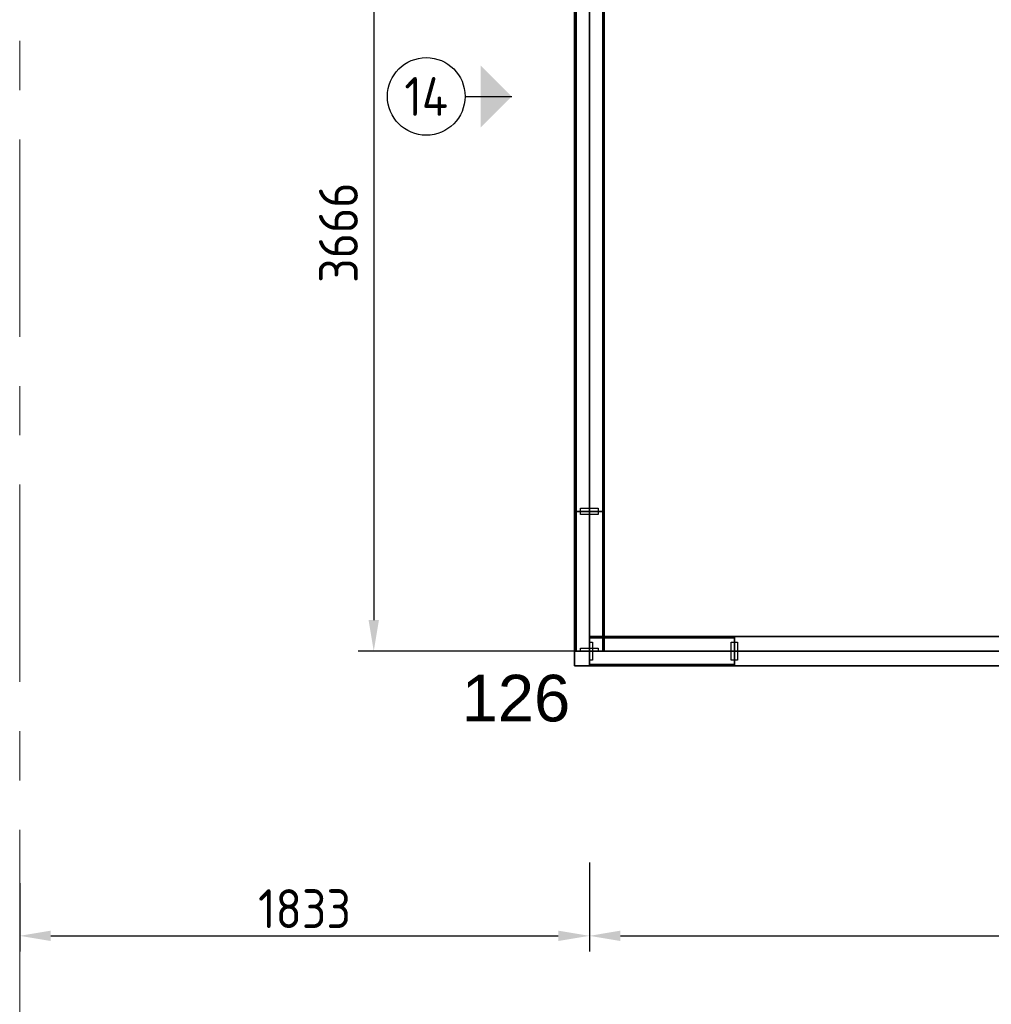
# Model space of a CAD drawing. Extents: x 3176 to 58266, y 1852 to 38199.
# Tile 228 of 256: x 48517 to 51643, y 25526 to 28695. Entities that reach past the tile are written whole.
import ezdxf
from ezdxf.enums import TextEntityAlignment as Align

# ---------------------------------------------------------------- set-up
doc = ezdxf.new("R2010")
doc.units = 0
doc.header["$LTSCALE"] = 50
doc.header["$PDSIZE"] = -5
doc.linetypes.add('HIDDEN2', pattern=[4.7625, 3.175, -1.5875])
doc.linetypes.add('Onderlegger 1e verdieping$0$stramien', pattern=[22.225, 12.7, -3.175, 3.175, -3.175])
doc.layers.get('0').update_dxf_attribs({"linetype": 'CONTINUOUS'})
doc.layers.get('DEFPOINTS').update_dxf_attribs({"linetype": 'CONTINUOUS'})
for name, color, linetype in [('AS-A38--_F----5', 2, 'CONTINUOUS'), ('AS-A38--_F---4-', 9, 'CONTINUOUS'), ('AS-I38-M_F----5_Hoekaansluitingen', 7, 'CONTINUOUS'), ('AS-I38-M_F----5_Wandmodulen', 7, 'CONTINUOUS'), ('AS-L38--', 7, 'CONTINUOUS'), ('AS-L38--_F----5', 7, 'CONTINUOUS'), ('AS-L38--_F---4-', 7, 'CONTINUOUS'), ('AS-L38--_F-23--', 3, 'CONTINUOUS'), ('AS-L38--_F1-----', 2, 'CONTINUOUS'), ('AS-L38--_F123--', 7, 'CONTINUOUS'), ('AS-L38GL_F---4-', 2, 'CONTINUOUS'), ('AS-L38GL_F123--', 3, 'CONTINUOUS'), ('AS-M38--_F123--_Wandlengte', 1, 'CONTINUOUS'), ('AS-T38--_F----5', 7, 'CONTINUOUS'), ('AS-T38--_F-23--', 7, 'CONTINUOUS'), ('IWTEKST', 2, 'CONTINUOUS')]:
    doc.layers.add(name, color=color, linetype=linetype)
doc.layers.add('AS-I38-1_F----5', color=2, linetype='CONTINUOUS', plot=False)
doc.layers.add('IWHARTWAND', color=6, linetype='CONTINUOUS', plot=False)
doc.layers.add('Onderlegger 1e verdieping$0$S-GRID', color=8, linetype='CONTINUOUS', lineweight=18)
doc.styles.get("Standard").update_dxf_attribs({"font": 'isocp.shx'})
doc.dimstyles.new('CWall_F2_Wandlengte', dxfattribs={"dimscale": 50, "dimtxt": 2.5, "dimasz": 2, "dimexe": 1, "dimexo": 1, "dimgap": 0.5, "dimtad": 1, "dimdec": 0, "dimdsep": 46, "dimtxsty": 'Standard', "dimcen": 2.5, "dimclrt": 2, "dimadec": 0, "dimazin": 0, "dimtfac": 1, "dimtdec": 0, "dimtix": 1, "dimtmove": 2, "dimatfit": 0, "dimfxl": 0, "dimtolj": 1, "dimtzin": 0, "dimarcsym": 0})
pattern_1 = [(60, (160, 370), (-43300, 25000), [300, -50000]), (60, (230, 444), (-43300, 25000), [100, -50000]), (60, (187, 470), (-43300, 25000), [100, -50000]), (150, (320, 450), (-25000, -43300), [200, -50000])]
pattern_2 = [(60, (160, 1230), (-43300, 25000), [300, -50000]), (60, (230, 1304), (-43300, 25000), [100, -50000]), (60, (187, 1330), (-43300, 25000), [100, -50000]), (150, (320, 1310), (-25000, -43300), [200, -50000])]
pattern_3 = [(0, (233.25, 1360), (29.766, 59.531), [0, -59.531])]
pattern_4 = [(60, (160, 2090), (-43300, 25000), [300, -50000]), (60, (230, 2164), (-43300, 25000), [100, -50000]), (60, (187, 2190), (-43300, 25000), [100, -50000]), (150, (320, 2170), (-25000, -43300), [200, -50000])]
pattern_5 = [(0, (683.25, 1360), (31.75, 31.75), [15.875, -47.625]), (90, (691.188, 1352.062), (-31.75, 31.75), [15.875, -47.625])]
pattern_6 = [(60, (150, 2090), (-43300, 25000), [300, -50000]), (60, (220, 2164), (-43300, 25000), [100, -50000]), (60, (180, 2190), (-43300, 25000), [100, -50000]), (150, (310, 2170), (-25000, -43300), [200, -50000])]
pattern_7 = [(0, (225, 1360), (29.766, 59.531), [0, -59.531])]
pattern_8 = [(60, (150, 1230), (-43300, 25000), [300, -50000]), (60, (220, 1304), (-43300, 25000), [100, -50000]), (60, (180, 1330), (-43300, 25000), [100, -50000]), (150, (310, 1310), (-25000, -43300), [200, -50000])]
pattern_9 = [(60, (150, 370), (-43300, 25000), [300, -50000]), (60, (220, 444), (-43300, 25000), [100, -50000]), (60, (180, 470), (-43300, 25000), [100, -50000]), (150, (310, 450), (-25000, -43300), [200, -50000])]
pattern_10 = [(60, (793, 2090), (-43300, 25000), [300, -50000]), (60, (865, 2164), (-43300, 25000), [100, -50000]), (60, (820, 2190), (-43300, 25000), [100, -50000]), (150, (955, 2170), (-25000, -43300), [200, -50000])]
pattern_11 = [(0, (868.25, 1360), (29.7656, 59.5312), [0, -59.5312])]
pattern_12 = [(60, (793, 1230), (-43300, 25000), [300, -50000]), (60, (865, 1304), (-43300, 25000), [100, -50000]), (60, (820, 1330), (-43300, 25000), [100, -50000]), (150, (955, 1310), (-25000, -43300), [200, -50000])]
pattern_13 = [(60, (793, 370), (-43300, 25000), [300, -50000]), (60, (865, 444), (-43300, 25000), [100, -50000]), (60, (820, 470), (-43300, 25000), [100, -50000]), (150, (955, 450), (-25000, -43300), [200, -50000])]

# ---------------------------------------------------------------- blocks, each defined once
blk = doc.blocks.new('Onderlegger 1e verdieping')
at = {"layer": 'Onderlegger 1e verdieping$0$S-GRID', "linetype": 'Onderlegger 1e verdieping$0$stramien'}
blk.add_line((48516.6, 37199.4), (48516.6, 1851.9), dxfattribs=at)
blk = doc.blocks.new('QHK-3---_CTA01')
at = {"layer": 'AS-L38--_F----5', "linetype": 'HIDDEN2'}
blk.add_line((0, 0), (0, 0, 2700), dxfattribs=at)
at = {"layer": 'AS-L38--_F---4-'}
blk.add_line((-47.5, 47.5), (-47.5, 47.5, 2700), dxfattribs=at)
for points, invisible_edges in [([(0, 47.5, 2700), (0, -47.5, 2700), (47.5, -47.5, 2700), (-47.5, 47.5, 2700)], 4), ([(47.5, -47.5, 2700), (-47.5, 47.5, 2700), (-47.5, 0, 2700), (47.5, 0, 2700)], 1), ([(47.5, 0), (47.5, 0, 60), (47.5, -47.5, 60), (47.5, -47.5)], 1), ([(47.5, 0, 2660), (47.5, 0, 2700), (47.5, -47.5, 2700), (47.5, -47.5, 2660)], 1), ([(47.5, -47.5), (47.5, -47.5, 60), (0, -47.5, 60), (0, -47.5)], 4), ([(47.5, -47.5, 2660), (47.5, -47.5, 2700), (0, -47.5, 2700), (0, -47.5, 2660)], 4)]:
    blk.add_3dface(points, dxfattribs=dict(at, invisible_edges=invisible_edges))
for points in [[(47.5, 0, 60), (47.5, 0, 2660), (47.5, -47.5, 2660), (47.5, -47.5, 60)], [(47.5, -47.5, 60), (47.5, -47.5, 2660), (0, -47.5, 2660), (0, -47.5, 60)]]:
    blk.add_3dface(points, dxfattribs=at)
at = {"layer": 'AS-L38--_F123--'}
blk.add_lwpolyline([(0, -47.5), (47.5, -47.5), (47.5, 0)], dxfattribs=at)
at = {"layer": 'DEFPOINTS'}
blk.add_point((0, 0, 2700), dxfattribs=at)
at = {"layer": 'AS-I38-M_F----5_Hoekaansluitingen', "extrusion": (1, -6.12303e-17, 0)}
blk.add_text('D126', height=125, rotation=90, dxfattribs=at).set_placement((0, 2750), align=Align.MIDDLE_LEFT)
at = {"layer": 'AS-I38-M_F----5_Hoekaansluitingen', "extrusion": (0, -1, 0)}
blk.add_text('D126', height=125, rotation=90, dxfattribs=at).set_placement((0, 2750), align=Align.MIDDLE_LEFT)
blk = doc.blocks.new('WandNr2-_CTA01')
at = {"layer": 'AS-T38--_F-23--', "color": 0, "linetype": 'ByBlock'}
blk.add_line((0, -5), (0, -2), dxfattribs=at)
blk.add_circle((0, -7.5), 2.5, dxfattribs=at)
blk.add_solid([(0, -2), (2, -4), (-2, -4)], dxfattribs=at)
blk.add_attdef('WANDNR', text='', height=2.5, dxfattribs=at).set_placement((0, -7.5), align=Align.MIDDLE)
blk = doc.blocks.new('WandNr5o_CTA01')
at = {"layer": 'AS-T38--_F----5', "color": 0, "linetype": 'ByBlock'}
blk.add_circle((0, -18), 2.5, dxfattribs=at)
blk.add_attdef('WANDNR', text='', height=2.5, dxfattribs=at).set_placement((0, -18), align=Align.MIDDLE)
blk = doc.blocks.new('BvnAans-_CTA01')
at = {"layer": 'AS-L38--_F----5', "color": 0, "invisible_edges": 10}
blk.add_3dface([(0, 0), (1, 0), (1, 0, 1), (0, 0, 1)], dxfattribs=at)
at = {"layer": 'AS-L38--_F---4-', "invisible_edges": 10}
for points in [[(0, 0.5), (1, 0.5), (1, 0.5, 1), (0, 0.5, 1)], [(0, -0.5), (1, -0.5), (1, -0.5, 1), (0, -0.5, 1)]]:
    blk.add_3dface(points, dxfattribs=at)
at = {"layer": 'AS-L38--_F---4-'}
blk.add_3dface([(0, -0.5, 1), (0, 0.5, 1), (1, 0.5, 1), (1, -0.5, 1)], dxfattribs=at)
blk = doc.blocks.new('OndrAans_CTA01')
at = {"layer": 'AS-L38--_F----5', "color": 0, "invisible_edges": 10}
blk.add_3dface([(0, 0), (1, 0), (1, 0, 1), (0, 0, 1)], dxfattribs=at)
at = {"layer": 'AS-L38--_F---4-', "invisible_edges": 10}
for points in [[(0, 0.5), (1, 0.5), (1, 0.5, 1), (0, 0.5, 1)], [(0, -0.5), (1, -0.5), (1, -0.5, 1), (0, -0.5, 1)]]:
    blk.add_3dface(points, dxfattribs=at)
at = {"layer": 'AS-L38--_F123--', "color": 0}
blk.add_3dface([(0, -0.5), (1, -0.5), (1, 0.5), (0, 0.5)], dxfattribs=at)
blk = doc.blocks.new('Q0WDSTL-_CTA01')
at = {"layer": 'AS-L38--_F-23--'}
for p, q in [((0, 0.3), (0, 0.5)), ((0, -0.3), (0, -0.5))]:
    blk.add_line(p, q, dxfattribs=at)
at = {"layer": 'AS-L38--_F-23--', "color": 1}
blk.add_lwpolyline([(0, 0.3), (1, 0.3), (1, -0.3), (0, -0.3)], dxfattribs=at)
at = {"layer": 'AS-L38--_F1-----'}
blk.add_lwpolyline([(0, 0.5), (0, -0.5)], dxfattribs=at)
blk = doc.blocks.new('QPGLAS--_CTA01')
at = {"layer": 'AS-L38--_F----5', "color": 0}
blk.add_3dface([(0, 0), (1, 0), (1, 0, 1), (0, 0, 1)], dxfattribs=at)
at = {"layer": 'AS-L38GL_F123--'}
blk.add_line((0, 0), (1, 0), dxfattribs=at)
at = {"layer": 'AS-L38GL_F---4-'}
mesh = blk.add_polymesh((6, 3), dxfattribs=at)
for k, corner in enumerate([(1, -0.45, 1), (1, -0.45), (1, -0.45), (0, -0.45, 1), (0, -0.45), (0, -0.45), (0, 0.45, 1), (0, 0.45), (0, -0.45), (1, 0.45, 1), (1, 0.45), (1, -0.45), (1, 0.45, 1), (1, 0.45, 1), (1, -0.45, 1), (0, 0.45, 1), (0, 0.45, 1), (0, -0.45, 1)]):
    mesh.set_mesh_vertex(divmod(k, 3), corner)
blk = doc.blocks.new('O4------_CTA01')
blk.add_blockref('QPGLAS--_CTA01', (0, 0))
blk = doc.blocks.new('QWND100-_CTA01')
at = {"layer": 'AS-A38--_F----5', "extrusion": (0, -1, 0)}
h = blk.add_hatch(dxfattribs=at)
h.set_pattern_fill('GLAS2', color=256, scale=50, angle=60, style=0, pattern_type=2)
h.set_pattern_definition(pattern_1)
h.paths.add_polyline_path([(0, 60), (466.5, 60), (466.5, 940), (0, 940)])
h = blk.add_hatch(dxfattribs=at)
h.set_pattern_fill('GLAS2', color=256, scale=50, angle=60, style=0, pattern_type=2)
h.set_pattern_definition(pattern_2)
h.paths.add_polyline_path([(0, 940), (466.5, 940), (466.5, 1780), (0, 1780)])
h = blk.add_hatch(dxfattribs=at)
h.set_pattern_fill('GLAS2', color=256, scale=50, angle=60, style=0, pattern_type=2)
h.set_pattern_definition(pattern_4)
h.paths.add_polyline_path([(0, 1780), (466.5, 1780), (466.5, 2660), (0, 2660)])
h = blk.add_hatch(dxfattribs=at)
h.set_pattern_fill('DOTS', color=256, scale=37.5, style=0)
h.set_pattern_definition(pattern_3)
h.paths.add_polyline_path([(10, 950), (456.5, 950), (456.5, 1770), (10, 1770)])
at = {"layer": 'AS-A38--_F---4-', "extrusion": (0, -1, 0)}
h = blk.add_hatch(dxfattribs=at)
h.set_pattern_fill('GLAS2', color=256, scale=50, angle=60, style=0, pattern_type=2)
h.set_pattern_definition(pattern_4)
h.paths.add_polyline_path([(0, 1780), (466.5, 1780), (466.5, 2660), (0, 2660)])
h = blk.add_hatch(dxfattribs=at)
h.set_pattern_fill('GLAS2', color=256, scale=50, angle=60, style=0, pattern_type=2)
h.set_pattern_definition(pattern_2)
h.paths.add_polyline_path([(0, 940), (466.5, 940), (466.5, 1780), (0, 1780)])
h = blk.add_hatch(dxfattribs=at)
h.set_pattern_fill('GLAS2', color=256, scale=50, angle=60, style=0, pattern_type=2)
h.set_pattern_definition(pattern_1)
h.paths.add_polyline_path([(0, 60), (466.5, 60), (466.5, 940), (0, 940)])
h = blk.add_hatch(dxfattribs=at)
h.set_pattern_fill('DOTS', color=256, scale=37.5, style=0)
h.set_pattern_definition(pattern_3)
h.paths.add_polyline_path([(10, 950), (456.5, 950), (456.5, 1770), (10, 1770)])
h = blk.add_hatch(dxfattribs=at)
h.set_pattern_fill('GLAS2', color=256, scale=50, angle=60, style=0, pattern_type=2)
h.set_pattern_definition(pattern_4)
h.paths.add_polyline_path([(0, 1780), (466.5, 1780), (466.5, 2660), (0, 2660)])
h = blk.add_hatch(dxfattribs=at)
h.set_pattern_fill('GLAS2', color=256, scale=50, angle=60, style=0, pattern_type=2)
h.set_pattern_definition(pattern_2)
h.paths.add_polyline_path([(0, 940), (466.5, 940), (466.5, 1780), (0, 1780)])
h = blk.add_hatch(dxfattribs=at)
h.set_pattern_fill('GLAS2', color=256, scale=50, angle=60, style=0, pattern_type=2)
h.set_pattern_definition(pattern_1)
h.paths.add_polyline_path([(0, 60), (466.5, 60), (466.5, 940), (0, 940)])
h = blk.add_hatch(dxfattribs=at)
h.set_pattern_fill('DOTS', color=256, scale=37.5, style=0)
h.set_pattern_definition(pattern_3)
h.paths.add_polyline_path([(10, 950), (456.5, 950), (456.5, 1770), (10, 1770)])
at = {"layer": 'DEFPOINTS'}
blk.add_point((0, 0, 2700), dxfattribs=at)
at = {"layer": 'AS-L38--', "yscale": 95}
for name, p, xscale, zscale in [('BvnAans-_CTA01', (0, 0, 2660), 466.5, 40), ('OndrAans_CTA01', (0, 0), 466.5, 60), ('Q0WDSTL-_CTA01', (0, 0), 10, 10), ('O4------_CTA01', (0, 0, 1780), 466.5, 880), ('O4------_CTA01', (0, 0, 940), 466.5, 840), ('O4------_CTA01', (0, 0, 60), 466.5, 880)]:
    blk.add_blockref(name, p, dxfattribs=dict(at, xscale=xscale, zscale=zscale))
at = {"layer": 'AS-L38--', "xscale": 10, "yscale": 95, "zscale": 10, "rotation": 180}
blk.add_blockref('Q0WDSTL-_CTA01', (466.5, 0), dxfattribs=at)
at = {"layer": 'AS-I38-1_F----5', "extrusion": (0, -1, 0)}
blk.add_text('1', height=90, dxfattribs=at).set_placement((40, 130))
at = {"layer": 'AS-I38-M_F----5_Wandmodulen', "extrusion": (0, -1, 0)}
blk.add_text('GH', height=125, rotation=90, dxfattribs=at).set_placement((233.2, 2750), align=Align.MIDDLE_LEFT)
blk = doc.blocks.new('D1------_CTA01')
at = {"layer": 'AS-L38--_F----5', "color": 0}
blk.add_3dface([(0, 0), (1, 0), (1, 0, 1), (0, 0, 1)], dxfattribs=at)
at = {"layer": 'AS-L38--_F---4-'}
for points in [[(0, 0.5), (1, 0.5), (1, 0.5, 1), (0, 0.5, 1)], [(0, -0.5), (1, -0.5), (1, -0.5, 1), (0, -0.5, 1)]]:
    blk.add_3dface(points, dxfattribs=at)
blk = doc.blocks.new('QWND46--_CTA01')
at = {"layer": 'AS-A38--_F----5', "extrusion": (0, -1, 0)}
h = blk.add_hatch(dxfattribs=at)
h.set_pattern_fill('CROSS', color=256, scale=5, style=0)
h.set_pattern_definition(pattern_5)
h.paths.add_polyline_path([(0, 940), (1366.5, 940), (1366.5, 1780), (0, 1780)])
at = {"layer": 'AS-A38--_F---4-', "extrusion": (0, -1, 0)}
h = blk.add_hatch(dxfattribs=at)
h.set_pattern_fill('CROSS', color=256, scale=5, style=0)
h.set_pattern_definition(pattern_5)
h.paths.add_polyline_path([(0, 940), (1366.5, 940), (1366.5, 1780), (0, 1780)])
h = blk.add_hatch(dxfattribs=at)
h.set_pattern_fill('CROSS', color=256, scale=5, style=0)
h.set_pattern_definition(pattern_5)
h.paths.add_polyline_path([(0, 940), (1366.5, 940), (1366.5, 1780), (0, 1780)])
at = {"layer": 'DEFPOINTS'}
blk.add_point((0, 0, 2700), dxfattribs=at)
at = {"layer": 'AS-L38--', "yscale": 95}
for name, p, xscale, zscale in [('BvnAans-_CTA01', (0, 0, 2660), 1366.5, 40), ('OndrAans_CTA01', (0, 0), 1366.5, 60), ('Q0WDSTL-_CTA01', (0, 0), 10, 10), ('D1------_CTA01', (0, 0, 1780), 1366.5, 880), ('D1------_CTA01', (0, 0, 940), 1366.5, 840), ('D1------_CTA01', (0, 0, 60), 1366.5, 880)]:
    blk.add_blockref(name, p, dxfattribs=dict(at, xscale=xscale, zscale=zscale))
at = {"layer": 'AS-L38--', "xscale": 10, "yscale": 95, "zscale": 10, "rotation": 180}
blk.add_blockref('Q0WDSTL-_CTA01', (1366.5, 0), dxfattribs=at)
at = {"layer": 'AS-I38-1_F----5', "extrusion": (0, -1, 0)}
blk.add_text('2', height=90, dxfattribs=at).set_placement((40, 130))
at = {"layer": 'AS-I38-M_F----5_Wandmodulen', "extrusion": (0, -1, 0)}
blk.add_text('AH-Z1', height=125, rotation=90, dxfattribs=at).set_placement((683.25, 2750), align=Align.MIDDLE_LEFT)
blk = doc.blocks.new('*D256')
at = {"layer": 'AS-M38--_F123--_Wandlengte', "color": 0, "lineweight": -2}
for p, q in [((50299.6, 30328.2), (49605.8, 30328.2)), ((49655.8, 30228.2), (49655.8, 26762.2)), ((50299.6, 26662.2), (49605.8, 26662.2))]:
    blk.add_line(p, q, dxfattribs=at)
at = {"layer": 'AS-M38--_F123--_Wandlengte', "color": 0}
for points in [[(49639.1, 30228.2), (49672.5, 30228.2), (49655.8, 30328.2)], [(49639.1, 26762.2), (49672.5, 26762.2), (49655.8, 26662.2)]]:
    blk.add_solid(points, dxfattribs=at)
at = {"layer": 'DEFPOINTS', "color": 0}
for p in [(50349.6, 30328.2), (49655.8, 26662.2), (50349.6, 26662.2)]:
    blk.add_point(p, dxfattribs=at)
at = {"layer": 'AS-M38--_F123--_Wandlengte', "color": 2, "insert": (49542.2, 28009.1), "char_height": 125, "attachment_point": 5, "rotation": 90}
blk.add_mtext('\\A1;3666', dxfattribs=at)
blk = doc.blocks.new('QWND42--_CTA01')
at = {"layer": 'AS-A38--_F----5', "extrusion": (0, -1, 0)}
h = blk.add_hatch(dxfattribs=at)
h.set_pattern_fill('GLAS2', color=256, scale=50, angle=60, style=0, pattern_type=2)
h.set_pattern_definition(pattern_6)
h.paths.add_polyline_path([(0, 1780), (450, 1780), (450, 2660), (0, 2660)])
h = blk.add_hatch(dxfattribs=at)
h.set_pattern_fill('GLAS2', color=256, scale=50, angle=60, style=0, pattern_type=2)
h.set_pattern_definition(pattern_8)
h.paths.add_polyline_path([(0, 940), (450, 940), (450, 1780), (0, 1780)])
h = blk.add_hatch(dxfattribs=at)
h.set_pattern_fill('GLAS2', color=256, scale=50, angle=60, style=0, pattern_type=2)
h.set_pattern_definition(pattern_9)
h.paths.add_polyline_path([(0, 60), (450, 60), (450, 940), (0, 940)])
h = blk.add_hatch(dxfattribs=at)
h.set_pattern_fill('DOTS', color=256, scale=37.5, style=0)
h.set_pattern_definition(pattern_7)
h.paths.add_polyline_path([(10, 950), (440, 950), (440, 1770), (10, 1770)])
at = {"layer": 'AS-A38--_F---4-', "extrusion": (0, -1, 0)}
h = blk.add_hatch(dxfattribs=at)
h.set_pattern_fill('GLAS2', color=256, scale=50, angle=60, style=0, pattern_type=2)
h.set_pattern_definition(pattern_6)
h.paths.add_polyline_path([(0, 1780), (450, 1780), (450, 2660), (0, 2660)])
h = blk.add_hatch(dxfattribs=at)
h.set_pattern_fill('GLAS2', color=256, scale=50, angle=60, style=0, pattern_type=2)
h.set_pattern_definition(pattern_8)
h.paths.add_polyline_path([(0, 940), (450, 940), (450, 1780), (0, 1780)])
h = blk.add_hatch(dxfattribs=at)
h.set_pattern_fill('GLAS2', color=256, scale=50, angle=60, style=0, pattern_type=2)
h.set_pattern_definition(pattern_9)
h.paths.add_polyline_path([(0, 60), (450, 60), (450, 940), (0, 940)])
h = blk.add_hatch(dxfattribs=at)
h.set_pattern_fill('DOTS', color=256, scale=37.5, style=0)
h.set_pattern_definition(pattern_7)
h.paths.add_polyline_path([(10, 950), (440, 950), (440, 1770), (10, 1770)])
h = blk.add_hatch(dxfattribs=at)
h.set_pattern_fill('GLAS2', color=256, scale=50, angle=60, style=0, pattern_type=2)
h.set_pattern_definition(pattern_6)
h.paths.add_polyline_path([(0, 1780), (450, 1780), (450, 2660), (0, 2660)])
h = blk.add_hatch(dxfattribs=at)
h.set_pattern_fill('GLAS2', color=256, scale=50, angle=60, style=0, pattern_type=2)
h.set_pattern_definition(pattern_8)
h.paths.add_polyline_path([(0, 940), (450, 940), (450, 1780), (0, 1780)])
h = blk.add_hatch(dxfattribs=at)
h.set_pattern_fill('GLAS2', color=256, scale=50, angle=60, style=0, pattern_type=2)
h.set_pattern_definition(pattern_9)
h.paths.add_polyline_path([(0, 60), (450, 60), (450, 940), (0, 940)])
h = blk.add_hatch(dxfattribs=at)
h.set_pattern_fill('DOTS', color=256, scale=37.5, style=0)
h.set_pattern_definition(pattern_7)
h.paths.add_polyline_path([(10, 950), (440, 950), (440, 1770), (10, 1770)])
at = {"layer": 'DEFPOINTS'}
blk.add_point((0, 0, 2700), dxfattribs=at)
at = {"layer": 'AS-L38--', "yscale": 95}
for name, p, xscale, zscale in [('BvnAans-_CTA01', (0, 0, 2660), 450, 40), ('OndrAans_CTA01', (0, 0), 450, 60), ('Q0WDSTL-_CTA01', (0, 0), 10, 10), ('O4------_CTA01', (0, 0, 940), 450, 840), ('O4------_CTA01', (0, 0, 1780), 450, 880), ('O4------_CTA01', (0, 0, 60), 450, 880)]:
    blk.add_blockref(name, p, dxfattribs=dict(at, xscale=xscale, zscale=zscale))
at = {"layer": 'AS-L38--', "xscale": 10, "yscale": 95, "zscale": 10, "rotation": 180}
blk.add_blockref('Q0WDSTL-_CTA01', (450, 0), dxfattribs=at)
at = {"layer": 'AS-I38-1_F----5', "extrusion": (0, -1, 0)}
blk.add_text('98', height=90, dxfattribs=at).set_placement((40, 130))
at = {"layer": 'AS-I38-M_F----5_Wandmodulen', "extrusion": (0, -1, 0)}
blk.add_text('GH', height=125, rotation=90, dxfattribs=at).set_placement((225, 2750), align=Align.MIDDLE_LEFT)
blk = doc.blocks.new('QWND44--_CTA01')
at = {"layer": 'AS-A38--_F----5', "extrusion": (0, -1, 0)}
h = blk.add_hatch(dxfattribs=at)
h.set_pattern_fill('GLAS2', color=256, scale=50, angle=60, style=0, pattern_type=2)
h.set_pattern_definition(pattern_10)
h.paths.add_polyline_path([(0, 1780), (1736.5, 1780), (1736.5, 2660), (0, 2660)])
h = blk.add_hatch(dxfattribs=at)
h.set_pattern_fill('GLAS2', color=256, scale=50, angle=60, style=0, pattern_type=2)
h.set_pattern_definition(pattern_12)
h.paths.add_polyline_path([(0, 940), (1736.5, 940), (1736.5, 1780), (0, 1780)])
h = blk.add_hatch(dxfattribs=at)
h.set_pattern_fill('GLAS2', color=256, scale=50, angle=60, style=0, pattern_type=2)
h.set_pattern_definition(pattern_13)
h.paths.add_polyline_path([(0, 60), (1736.5, 60), (1736.5, 940), (0, 940)])
h = blk.add_hatch(dxfattribs=at)
h.set_pattern_fill('DOTS', color=256, scale=37.5, style=0)
h.set_pattern_definition(pattern_11)
h.paths.add_polyline_path([(10, 950), (1726.5, 950), (1726.5, 1770), (10, 1770)])
at = {"layer": 'AS-A38--_F---4-', "extrusion": (0, -1, 0)}
h = blk.add_hatch(dxfattribs=at)
h.set_pattern_fill('GLAS2', color=256, scale=50, angle=60, style=0, pattern_type=2)
h.set_pattern_definition(pattern_10)
h.paths.add_polyline_path([(0, 1780), (1736.5, 1780), (1736.5, 2660), (0, 2660)])
h = blk.add_hatch(dxfattribs=at)
h.set_pattern_fill('GLAS2', color=256, scale=50, angle=60, style=0, pattern_type=2)
h.set_pattern_definition(pattern_12)
h.paths.add_polyline_path([(0, 940), (1736.5, 940), (1736.5, 1780), (0, 1780)])
h = blk.add_hatch(dxfattribs=at)
h.set_pattern_fill('GLAS2', color=256, scale=50, angle=60, style=0, pattern_type=2)
h.set_pattern_definition(pattern_13)
h.paths.add_polyline_path([(0, 60), (1736.5, 60), (1736.5, 940), (0, 940)])
h = blk.add_hatch(dxfattribs=at)
h.set_pattern_fill('DOTS', color=256, scale=37.5, style=0)
h.set_pattern_definition(pattern_11)
h.paths.add_polyline_path([(10, 950), (1726.5, 950), (1726.5, 1770), (10, 1770)])
h = blk.add_hatch(dxfattribs=at)
h.set_pattern_fill('GLAS2', color=256, scale=50, angle=60, style=0, pattern_type=2)
h.set_pattern_definition(pattern_10)
h.paths.add_polyline_path([(0, 1780), (1736.5, 1780), (1736.5, 2660), (0, 2660)])
h = blk.add_hatch(dxfattribs=at)
h.set_pattern_fill('GLAS2', color=256, scale=50, angle=60, style=0, pattern_type=2)
h.set_pattern_definition(pattern_12)
h.paths.add_polyline_path([(0, 940), (1736.5, 940), (1736.5, 1780), (0, 1780)])
h = blk.add_hatch(dxfattribs=at)
h.set_pattern_fill('GLAS2', color=256, scale=50, angle=60, style=0, pattern_type=2)
h.set_pattern_definition(pattern_13)
h.paths.add_polyline_path([(0, 60), (1736.5, 60), (1736.5, 940), (0, 940)])
h = blk.add_hatch(dxfattribs=at)
h.set_pattern_fill('DOTS', color=256, scale=37.5, style=0)
h.set_pattern_definition(pattern_11)
h.paths.add_polyline_path([(10, 950), (1726.5, 950), (1726.5, 1770), (10, 1770)])
at = {"layer": 'DEFPOINTS'}
blk.add_point((0, 0, 2700), dxfattribs=at)
at = {"layer": 'AS-L38--', "yscale": 95}
for name, p, xscale, zscale in [('BvnAans-_CTA01', (0, 0, 2660), 1736.5, 40), ('OndrAans_CTA01', (0, 0), 1736.5, 60), ('Q0WDSTL-_CTA01', (0, 0), 10, 10), ('O4------_CTA01', (0, 0, 940), 1736.5, 840), ('O4------_CTA01', (0, 0, 1780), 1736.5, 880), ('O4------_CTA01', (0, 0, 60), 1736.5, 880)]:
    blk.add_blockref(name, p, dxfattribs=dict(at, xscale=xscale, zscale=zscale))
at = {"layer": 'AS-L38--', "xscale": 10, "yscale": 95, "zscale": 10, "rotation": 180}
blk.add_blockref('Q0WDSTL-_CTA01', (1736.5, 0), dxfattribs=at)
at = {"layer": 'AS-I38-1_F----5', "extrusion": (0, -1, 0)}
blk.add_text('3', height=90, dxfattribs=at).set_placement((40, 130))
at = {"layer": 'AS-I38-M_F----5_Wandmodulen', "extrusion": (0, -1, 0)}
blk.add_text('GH', height=125, rotation=90, dxfattribs=at).set_placement((868.2, 2750), align=Align.MIDDLE_LEFT)
blk = doc.blocks.new('*D352')
at = {"layer": 'AS-M38--_F123--_Wandlengte', "color": 0, "lineweight": -2}
for p, q in [((50349.6, 25981.7), (50349.6, 25695.9)), ((48516.6, 25915), (48516.6, 25695.9)), ((48616.6, 25745.9), (50249.6, 25745.9))]:
    blk.add_line(p, q, dxfattribs=at)
at = {"layer": 'AS-M38--_F123--_Wandlengte', "color": 0}
for points in [[(48616.6, 25762.6), (48616.6, 25729.3), (48516.6, 25745.9)], [(50249.6, 25762.6), (50249.6, 25729.3), (50349.6, 25745.9)]]:
    blk.add_solid(points, dxfattribs=at)
at = {"layer": 'DEFPOINTS', "color": 0}
for p in [(50349.6, 26031.7), (48516.6, 25965), (50349.6, 25745.9)]:
    blk.add_point(p, dxfattribs=at)
at = {"layer": 'AS-M38--_F123--_Wandlengte', "color": 2, "insert": (49433.1, 25833.4), "char_height": 125, "attachment_point": 5}
blk.add_mtext('\\A1;1833', dxfattribs=at)
blk = doc.blocks.new('*D353')
at = {"layer": 'AS-M38--_F123--_Wandlengte', "color": 0, "lineweight": -2}
for p, q in [((53862.6, 26564.7), (53862.6, 25695.9)), ((50349.6, 25981.7), (50349.6, 25695.9)), ((50449.6, 25745.9), (53762.6, 25745.9))]:
    blk.add_line(p, q, dxfattribs=at)
at = {"layer": 'AS-M38--_F123--_Wandlengte', "color": 0}
for points in [[(50449.6, 25762.6), (50449.6, 25729.3), (50349.6, 25745.9)], [(53762.6, 25762.6), (53762.6, 25729.3), (53862.6, 25745.9)]]:
    blk.add_solid(points, dxfattribs=at)
at = {"layer": 'DEFPOINTS', "color": 0}
for p in [(53862.6, 26614.7), (50349.6, 26031.7), (53862.6, 25745.9)]:
    blk.add_point(p, dxfattribs=at)
at = {"layer": 'AS-M38--_F123--_Wandlengte', "color": 2, "insert": (52106.1, 25833.4), "char_height": 125, "attachment_point": 5}
blk.add_mtext('\\A1;3513', dxfattribs=at)

msp = doc.modelspace()

# ---------------------------------------------------------------- linework, layer by layer
at = {"layer": 'IWHARTWAND'}
for p, q in [((50349.6, 30328.2), (50349.6, 26662.2)), ((50349.6, 26662.2), (53806.6, 26662.2))]:
    msp.add_line(p, q, dxfattribs=at)

# ---------------------------------------------------------------- block references
msp.add_blockref('Onderlegger 1e verdieping', (0, 0))
at = {"layer": 'AS-L38--'}
for name, p, rotation in [('QWND44--_CTA01', (50349.6, 28848.7), 270), ('QWND42--_CTA01', (50349.6, 27112.2), 270), ('QHK-3---_CTA01', (50349.6, 26662.2), 270.0000000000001)]:
    msp.add_blockref(name, p, dxfattribs=dict(at, rotation=rotation))
ref = msp.add_blockref('WandNr2-_CTA01', (50199.6, 28447.7), dxfattribs=dict(at, xscale=50, yscale=50, zscale=50, rotation=270))
ref.add_attrib('WANDNR', '14', dxfattribs={"layer": 'AS-T38--_F-23--', "color": 0, "linetype": 'ByBlock', "height": 125}).set_placement((49824.6, 28447.7), align=Align.MIDDLE)
at = {"layer": 'AS-L38--', "extrusion": (-1, 0, 0)}
ref = msp.add_blockref('WandNr5o_CTA01', (-28447.7, -100, -50349.6), dxfattribs=dict(at, xscale=50, yscale=50, zscale=50))
ref.add_attrib('WANDNR', '14', dxfattribs={"layer": 'AS-T38--_F----5', "color": 0, "linetype": 'ByBlock', "extrusion": (-1, 0, 0), "height": 125}).set_placement((-28447.7, -1000, -50349.6), align=Align.MIDDLE)
at = {"layer": 'AS-L38--'}
for name, p in [('QWND100-_CTA01', (50349.6, 26662.2)), ('QWND46--_CTA01', (50816.1, 26662.2))]:
    msp.add_blockref(name, p, dxfattribs=at)

# ---------------------------------------------------------------- texts
at = {"layer": 'IWTEKST', "insert": (49938.4, 26586.1, 120), "char_height": 150, "width": 3405, "attachment_point": 1}
msp.add_mtext('{\\fArial|b0|i0|c0|p34;126}', dxfattribs=at)

# ---------------------------------------------------------------- dimensions: what is measured, and where the dimension line sits
at = {"layer": 'AS-M38--_F123--_Wandlengte'}
dim = msp.add_linear_dim(base=(49655.8, 26662.2), p1=(50349.6, 30328.2), p2=(50349.6, 26662.2), angle=270, dimstyle='CWall_F2_Wandlengte', dxfattribs=at)
dim.commit()
dim.dimension.update_dxf_attribs({"geometry": '*D256', "text_midpoint": (49542.2, 28009.1), "dimtype": 161})
for base, p1, p2, picture, middle in [((53862.6, 25745.9), (50349.6, 26031.7), (53862.6, 26614.7), '*D353', (52106.1, 25833.4)), ((50349.6, 25745.9), (48516.6, 25965), (50349.6, 26031.7), '*D352', (49433.1, 25833.4))]:
    dim = msp.add_linear_dim(base=base, p1=p1, p2=p2, dimstyle='CWall_F2_Wandlengte', dxfattribs=at)
    dim.commit()
    dim.dimension.update_dxf_attribs({"geometry": picture, "text_midpoint": middle})

doc.saveas('drawing.dxf')
